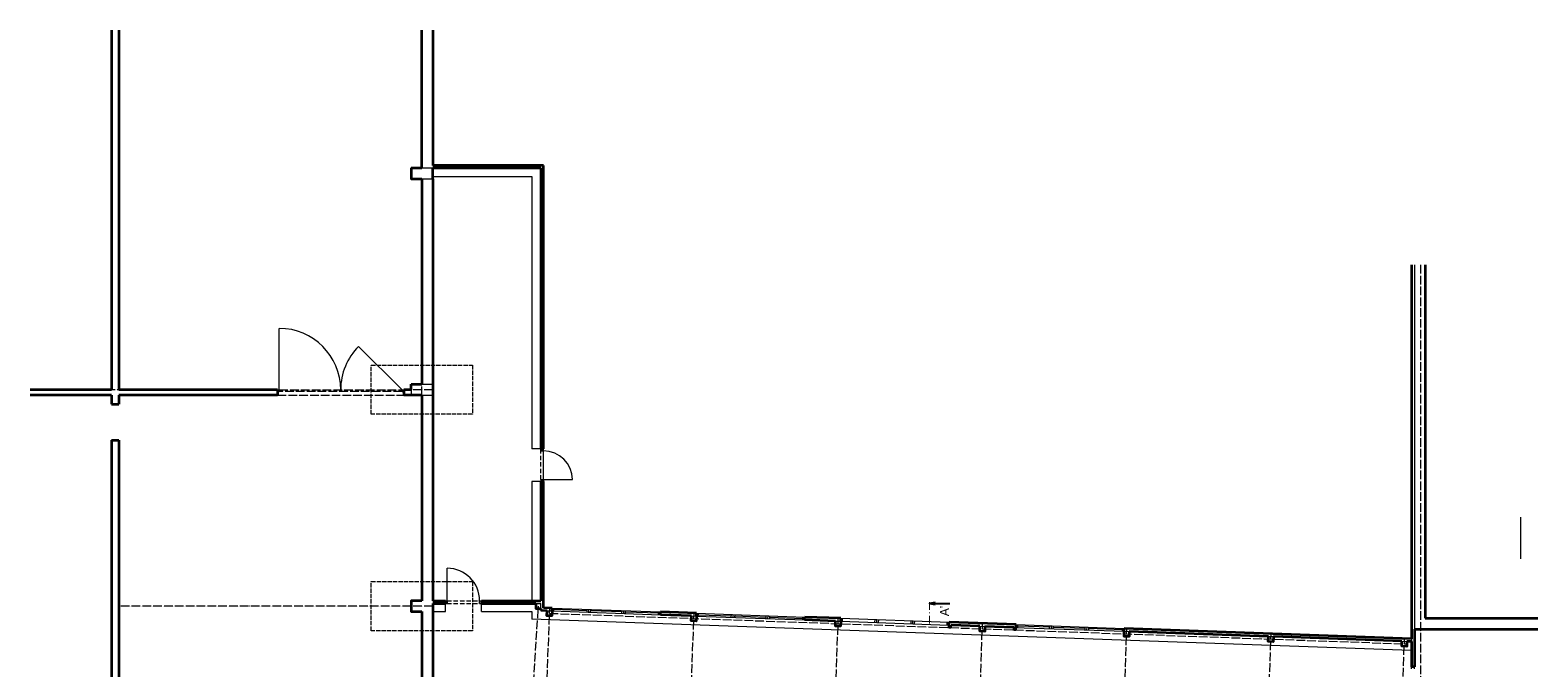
# Model space of a CAD drawing. Header units: millimetres. Extents: x -21108 to 360233, y 566 to 551167.
# Tile 37 of 38: x 157837 to 199613, y 286781 to 304461. Entities that reach past the tile are written whole.
import ezdxf

# ---------------------------------------------------------------- set-up
doc = ezdxf.new("R2010")
doc.units = ezdxf.units.MM
doc.header["$LTSCALE"] = 10
for name, pattern in [('ACAD_ISO02W100', [15, 12, -3]), ('ACAD_ISO04W100', [30, 24, -3, 0, -3]), ('ACAD_ISO10W100', [18, 12, -3, 0, -3])]:
    doc.linetypes.add(name, pattern=pattern)
for name, color, linetype, lineweight in [('NS_tlusta', 253, 'Continuous', 15), ('NS_velmi_tlusta', 253, 'Continuous', 35), ('tenka', 253, 'Continuous', 9), ('tlusta', 253, 'Continuous', 15), ('velmi_tlusta', 253, 'Continuous', 35)]:
    doc.layers.add(name, color=color, linetype=linetype, lineweight=lineweight)
doc.layers.add('rezy', color=253, linetype='Continuous')
doc.styles.add('pivovarska', font='txt')

# ---------------------------------------------------------------- blocks, each defined once
blk = doc.blocks.new('*U1061')
at = {"layer": 'rezy', "linetype": 'ByBlock'}
blk.add_line((11.27, 0), (11.27, -11.25), dxfattribs=at)
at = {"layer": 'rezy', "linetype": 'ByBlock', "const_width": 0.63}
for points in [[(4.5, 0), (0, 0)], [(6.39, 0), (5.76, 0)], [(12.15, 0), (7.65, 0)]]:
    blk.add_lwpolyline(points, dxfattribs=at)
at = {"layer": 'rezy', "linetype": 'ByBlock'}
blk.add_lwpolyline([(11.82, -3.1), (11.27, 0), (10.72, -3.1)], dxfattribs=at)
at = {"layer": 'rezy', "linetype": 'ByBlock', "style": 'pivovarska'}
blk.add_attdef('OZN_ŘEZU_1K', (5.54, -10.73), '', height=5, rotation=359.99735, dxfattribs=at)

msp = doc.modelspace()

# ---------------------------------------------------------------- linework, layer by layer
at = {"layer": 'NS_tlusta', "color": 8, "linetype": 'ByBlock'}
for p, q in [((169391.399, 288642.441), (169391.399, 289542.441)), ((169341.399, 288642.441), (169391.399, 288642.441)), ((169341.399, 288562.441), (169391.399, 288562.441)), ((169391.399, 288642.441), (169391.399, 288562.441)), ((170291.399, 288562.441), (170291.399, 288642.441)), ((170291.399, 288642.441), (170341.399, 288642.441)), ((170291.399, 288562.441), (170341.399, 288562.441))]:
    msp.add_line(p, q, dxfattribs=at)
at = {"layer": 'NS_tlusta', "color": 8, "linetype": 'ACAD_ISO10W100'}
for p, q in [((169391.399, 288642.441), (170291.399, 288642.441)), ((169391.399, 288562.441), (170291.399, 288562.441))]:
    msp.add_line(p, q, dxfattribs=at)
at = {"layer": 'NS_tlusta', "color": 8}
for p, q in [((172301.654, 288360.517), (175299.742, 288253.406)), ((172304.511, 288440.466), (175302.598, 288333.355)), ((172351.622, 288358.732), (172354.479, 288438.681)), ((173269.133, 288365.978), (172353.051, 288398.706)), ((173267.705, 288326.003), (173270.561, 288405.952)), ((173317.673, 288324.218), (173320.529, 288404.167)), ((173367.641, 288322.433), (173370.497, 288402.382)), ((174235.183, 288331.465), (173369.069, 288362.408)), ((174233.755, 288291.49), (174236.611, 288371.439)), ((174283.723, 288289.705), (174286.579, 288369.654)), ((174333.691, 288287.92), (174336.547, 288367.869)), ((175251.202, 288295.166), (174335.119, 288327.894)), ((175249.773, 288255.192), (175252.63, 288335.141)), ((176301.96, 288297.652), (179300.048, 288190.542)), ((176349.072, 288215.918), (176351.928, 288295.867)), ((176350.5, 288255.892), (177266.582, 288223.164)), ((177265.154, 288183.19), (177268.011, 288263.139)), ((177315.122, 288181.404), (177317.979, 288261.353)), ((177365.091, 288179.619), (177367.947, 288259.568)), ((176299.104, 288217.703), (179297.191, 288110.593)), ((177366.519, 288219.594), (178232.633, 288188.651)), ((178231.205, 288148.676), (178234.061, 288228.625)), ((178281.173, 288146.891), (178284.029, 288226.84)), ((178331.141, 288145.106), (178333.997, 288225.055)), ((178331.141, 288145.106), (178333.997, 288225.055)), ((178332.569, 288185.08), (179248.651, 288152.352)), ((179247.223, 288112.378), (179250.079, 288192.327))]:
    msp.add_line(p, q, dxfattribs=at)
at = {"layer": 'NS_tlusta', "color": 8, "linetype": 'ByBlock'}
msp.add_arc((169391.399, 288642.441), 900, 0, 90, dxfattribs=at)
at = {"layer": 'NS_velmi_tlusta', "color": 8}
for p, q in [((172301.654, 288360.517), (172304.511, 288440.466)), ((175299.742, 288253.406), (175302.598, 288333.355)), ((176299.104, 288217.703), (176301.96, 288297.652)), ((179297.191, 288110.593), (179300.048, 288190.542))]:
    msp.add_line(p, q, dxfattribs=at)
at = {"layer": 'tenka', "color": 8}
msp.add_line((199133.813, 290963.223), (199133.813, 289806.439), dxfattribs=at)
at = {"layer": 'tlusta', "color": 8}
for p, q in [((168691.399, 300642.441), (168991.399, 300642.441)), ((168991.399, 300405.731), (171741.399, 300405.731)), ((171741.399, 300405.731), (171741.399, 292849.151)), ((168691.399, 300342.441), (168991.399, 300342.441)), ((196194.255, 297953.214), (196194.255, 288156.337)), ((164741.399, 294442.441), (164741.399, 296192.441)), ((168141.399, 294492.441), (166939.318, 295694.523)), ((168691.399, 294642.441), (168991.399, 294642.441)), ((164691.399, 294492.441), (164741.399, 294492.441)), ((164691.399, 294442.441), (164741.399, 294442.441)), ((168141.399, 294492.441), (168191.399, 294492.441)), ((168141.399, 294492.441), (168141.399, 294442.441)), ((168141.399, 294442.441), (168191.399, 294442.441)), ((168691.399, 294342.441), (168991.399, 294342.441)), ((171991.399, 292849.151), (171741.399, 292849.151)), ((171741.399, 291949.151), (171741.399, 288642.441)), ((171991.399, 291949.151), (171741.399, 291949.151)), ((168991.399, 288342.441), (169341.399, 288342.441)), ((169341.399, 288342.441), (169341.399, 288562.441)), ((170341.399, 288342.441), (170341.399, 288562.441)), ((170341.399, 288342.441), (171741.399, 288342.441)), ((171741.399, 288342.441), (171741.399, 288130.373)), ((171851.399, 288562.441), (171991.399, 288562.441)), ((171991.399, 288422.441), (171991.399, 288562.441)), ((172161.744, 288365.515), (172301.654, 288360.517)), ((176159.193, 288222.701), (176299.104, 288217.703)), ((180156.643, 288079.888), (180296.554, 288074.889)), ((180296.554, 288074.889), (183294.641, 287967.779)), ((180299.41, 288154.838), (183297.497, 288047.728)), ((180346.522, 288073.104), (180349.378, 288153.053)), ((181245.948, 288040.971), (181248.804, 288120.92)), ((181295.916, 288039.186), (181298.772, 288119.135)), ((181345.884, 288037.4), (181348.741, 288117.349)), ((182245.31, 288005.267), (182248.167, 288085.216)), ((182295.279, 288003.482), (182298.135, 288083.431)), ((182345.247, 288001.697), (182348.103, 288081.646)), ((183244.673, 287969.564), (183247.529, 288049.513)), ((183294.641, 287967.779), (183354.603, 287965.636)), ((184154.093, 287937.074), (184294.003, 287932.075)), ((185093.493, 287903.512), (185153.455, 287901.37)), ((185103.487, 287903.155), (188151.542, 287794.26)), ((185156.311, 287981.319), (188154.399, 287874.209)), ((185203.423, 287899.585), (185206.28, 287979.534)), ((186087.622, 287908.022), (185204.851, 287939.56)), ((186086.193, 287868.047), (186089.05, 287947.996)), ((186136.161, 287866.262), (186139.018, 287946.211)), ((186186.13, 287864.477), (186188.986, 287944.426)), ((187070.328, 287872.913), (186187.558, 287904.451)), ((187068.9, 287832.939), (187071.756, 287912.888)), ((187118.868, 287831.153), (187121.724, 287911.102)), ((187168.836, 287829.368), (187171.692, 287909.317)), ((188103.002, 287836.02), (187170.264, 287869.343)), ((188101.574, 287796.045), (188104.431, 287875.994)), ((196194.255, 288156.337), (196194.255, 287856.337)), ((188151.542, 287794.26), (188291.453, 287789.261)), ((192148.146, 287651.476), (192288.057, 287646.478)), ((195846.633, 287519.343), (195986.544, 287514.345)), ((196114.255, 287589.833), (196114.255, 287509.782))]:
    msp.add_line(p, q, dxfattribs=at)
at = {"layer": 'tlusta', "color": 8, "linetype": 'ACAD_ISO04W100'}
for p, q in [((168691.399, 294342.441), (168691.399, 300342.441)), ((196364.255, 297953.214), (196364.255, 278836.286)), ((164691.399, 294492.441), (157837.446, 294492.441)), ((164691.399, 294342.441), (168191.399, 294342.441)), ((164741.399, 294492.441), (168141.399, 294492.441)), ((168141.399, 294442.441), (164741.399, 294442.441)), ((168991.399, 294492.441), (168191.399, 294492.441)), ((168991.399, 288492.441), (160291.399, 288492.441)), ((171539.485, 282467.266), (171921.399, 288492.441)), ((172036.044, 282886.51), (172234.555, 288442.965)), ((172229.2, 288293.061), (195984.045, 287444.389)), ((176033.494, 282743.696), (176232.005, 288300.151)), ((180030.943, 282600.882), (180229.455, 288157.337)), ((184028.393, 282458.068), (184226.904, 288014.523)), ((188025.843, 282315.255), (188224.354, 287871.71)), ((192023.293, 282172.441), (192221.804, 287728.896)), ((195720.934, 282040.338), (195919.445, 287596.793))]:
    msp.add_line(p, q, dxfattribs=at)
at = {"layer": 'tlusta', "color": 8, "linetype": 'ByBlock'}
for p, q in [((171991.399, 292799.151), (171991.399, 292849.151)), ((172061.399, 292799.151), (172061.399, 292849.151)), ((171991.399, 292799.151), (172061.399, 292799.151)), ((172061.399, 291999.151), (172061.399, 292799.151)), ((171991.399, 291999.151), (172061.399, 291999.151)), ((171991.399, 291999.151), (171991.399, 291949.151)), ((172061.399, 291999.151), (172061.399, 291949.151)), ((172061.399, 291999.151), (172861.399, 291999.151)), ((196114.255, 286756.337), (196114.255, 286806.337)), ((196194.255, 286756.337), (196194.255, 286806.337))]:
    msp.add_line(p, q, dxfattribs=at)
at = {"layer": 'tlusta', "color": 8, "linetype": 'ACAD_ISO10W100'}
msp.add_line((171991.399, 291999.151), (171991.399, 292799.151), dxfattribs=at)
at = {"layer": 'tlusta', "color": 8, "linetype": 'ACAD_ISO02W100'}
for points in [[(170092.055, 293811.228), (167290.744, 293811.228), (167290.744, 295173.655), (170092.055, 295173.655)], [(170092.055, 287811.228), (167290.744, 287811.228), (167290.744, 289173.655), (170092.055, 289173.655)]]:
    msp.add_lwpolyline(points, close=True, dxfattribs=at)
at = {"layer": 'tlusta', "color": 8}
for points in [[(168391.399, 294492.441), (168391.399, 294342.441)], [(196105.33, 287259.942), (171741.399, 288130.373)]]:
    msp.add_lwpolyline(points, dxfattribs=at)
for centre, start, end in [((164741.399, 294492.441), 0, 90), ((168141.399, 294492.441), 135, 180)]:
    msp.add_arc(centre, 1700, start, end, dxfattribs=at)
at = {"layer": 'tlusta', "color": 8, "linetype": 'ByBlock'}
msp.add_arc((172061.399, 291999.151), 800, 0, 90, dxfattribs=at)
at = {"layer": 'velmi_tlusta'}
for p, q in [((160091.399, 304461.173), (160091.399, 294492.441)), ((160291.399, 304461.173), (160291.399, 294492.441)), ((168691.399, 300642.441), (168691.399, 304461.173)), ((168991.399, 304461.173), (168991.399, 300712.441)), ((172061.399, 300712.441), (168991.399, 300712.441)), ((172061.399, 292849.151), (172061.399, 300712.441))]:
    msp.add_line(p, q, dxfattribs=at)
at = {"layer": 'velmi_tlusta', "color": 8}
for p, q in [((168391.399, 300642.441), (168691.399, 300642.441)), ((168991.399, 300642.441), (171991.399, 300642.441)), ((168991.399, 300342.441), (168991.399, 300642.441)), ((171991.399, 300642.441), (171991.399, 292849.151)), ((168691.399, 300342.441), (168691.399, 294642.441)), ((168991.399, 300342.441), (168991.399, 294942.441)), ((196114.255, 297953.214), (196114.255, 287589.833)), ((196494.255, 297953.214), (196494.255, 288156.337)), ((168991.399, 294942.441), (168991.399, 288642.441)), ((168391.399, 294642.441), (168691.399, 294642.441)), ((168391.399, 294492.441), (168391.399, 294642.441)), ((160091.399, 294492.441), (157837.446, 294492.441)), ((160091.399, 294342.441), (157837.446, 294342.441)), ((160091.399, 294342.441), (160091.399, 294092.441)), ((164691.399, 294492.441), (160291.399, 294492.441)), ((160291.399, 294342.441), (160291.399, 294092.441)), ((164691.399, 294342.441), (160291.399, 294342.441)), ((164691.399, 294492.441), (164691.399, 294342.441)), ((168191.399, 294492.441), (168191.399, 294342.441)), ((168391.399, 294492.441), (168191.399, 294492.441)), ((168691.399, 294342.441), (168191.399, 294342.441)), ((168691.399, 294342.441), (168691.399, 288642.441)), ((160091.399, 294092.441), (160291.399, 294092.441)), ((160091.399, 293092.441), (160091.399, 278910.338)), ((160091.399, 293092.441), (160291.399, 293092.441)), ((160291.399, 293092.441), (160291.399, 278910.338)), ((171991.399, 292849.151), (172061.399, 292849.151)), ((171991.399, 291949.151), (171991.399, 288642.441)), ((171991.399, 291949.151), (172061.399, 291949.151)), ((172061.399, 288449.151), (172061.399, 291949.151)), ((168691.399, 288342.441), (168691.399, 286442.441)), ((168991.399, 288642.441), (169341.399, 288642.441)), ((168991.399, 288562.441), (168991.399, 286442.441)), ((168991.399, 288562.441), (169341.399, 288562.441)), ((169341.399, 288642.441), (169341.399, 288562.441)), ((170341.399, 288642.441), (171991.399, 288642.441)), ((170341.399, 288642.441), (170341.399, 288562.441)), ((170341.399, 288562.441), (171851.399, 288562.441)), ((171991.399, 288422.441), (171991.399, 288371.601)), ((180296.554, 288074.889), (180299.41, 288154.838)), ((183294.641, 287967.779), (183297.497, 288047.728)), ((185153.455, 287901.37), (185156.311, 287981.319)), ((188151.542, 287794.26), (188154.399, 287874.209)), ((196194.255, 287856.337), (196194.255, 286806.337)), ((196194.255, 287856.337), (199612.958, 287856.337)), ((196494.255, 288156.337), (199612.958, 288156.337)), ((196114.255, 287509.782), (196114.255, 286806.337)), ((196194.255, 286806.337), (196114.255, 286806.337))]:
    msp.add_line(p, q, dxfattribs=at)
for points in [[(168391.399, 300642.441), (168391.399, 300342.441), (168691.399, 300342.441)], [(168691.399, 288642.441), (168391.399, 288642.441), (168391.399, 288342.441), (168691.399, 288342.441)], [(171851.399, 288562.441), (171851.399, 288422.441), (171991.399, 288422.441)], [(172161.744, 288365.515), (171991.399, 288371.601)], [(172304.511, 288440.466), (172061.399, 288449.151)], [(172301.654, 288360.517), (172296.656, 288220.606), (172156.745, 288225.604), (172161.744, 288365.515)], [(176159.193, 288222.701), (175299.742, 288253.406)], [(176301.96, 288297.652), (175302.598, 288333.355)], [(176299.104, 288217.703), (176294.106, 288077.792), (176154.195, 288082.791), (176159.193, 288222.701)], [(180156.643, 288079.888), (179297.191, 288110.593)], [(180299.41, 288154.838), (179300.048, 288190.542)], [(180296.554, 288074.889), (180291.555, 287934.978), (180151.644, 287939.977), (180156.643, 288079.888)], [(183294.641, 287967.779), (183292.499, 287907.817), (183352.461, 287905.675), (183354.603, 287965.636)], [(185156.311, 287981.319), (183297.497, 288047.728)], [(184154.093, 287937.074), (183354.603, 287965.636)], [(184294.003, 287932.075), (184289.005, 287792.164), (184149.094, 287797.163), (184154.093, 287937.074)], [(185093.493, 287903.512), (184294.003, 287932.075)], [(185093.493, 287903.512), (185091.351, 287843.551), (185151.313, 287841.409), (185153.455, 287901.37)], [(196114.255, 287589.833), (188154.399, 287874.209)], [(188291.453, 287789.261), (188286.455, 287649.351), (188146.544, 287654.349), (188151.542, 287794.26)], [(192148.146, 287651.476), (188291.453, 287789.261)], [(192288.057, 287646.478), (192283.058, 287506.567), (192143.147, 287511.566), (192148.146, 287651.476)], [(195846.633, 287519.343), (192288.057, 287646.478)], [(195986.544, 287514.345), (195981.545, 287374.434), (195841.635, 287379.433), (195846.633, 287519.343)], [(196114.255, 287509.782), (195986.544, 287514.345)]]:
    msp.add_lwpolyline(points, dxfattribs=at)

# ---------------------------------------------------------------- block references
at = {"layer": 'rezy', "color": 8}
ref = msp.add_blockref('*U1061', (182757.181, 288004.034), dxfattribs=dict(at, xscale=50, yscale=50, zscale=50, rotation=90))
ref.add_attrib('OZN_ŘEZU_1K', "A'", (183293.693, 288213.491), dxfattribs={"linetype": 'ByBlock', "height": 250, "rotation": 89.997353, "style": 'pivovarska'})

doc.saveas('drawing.dxf')
